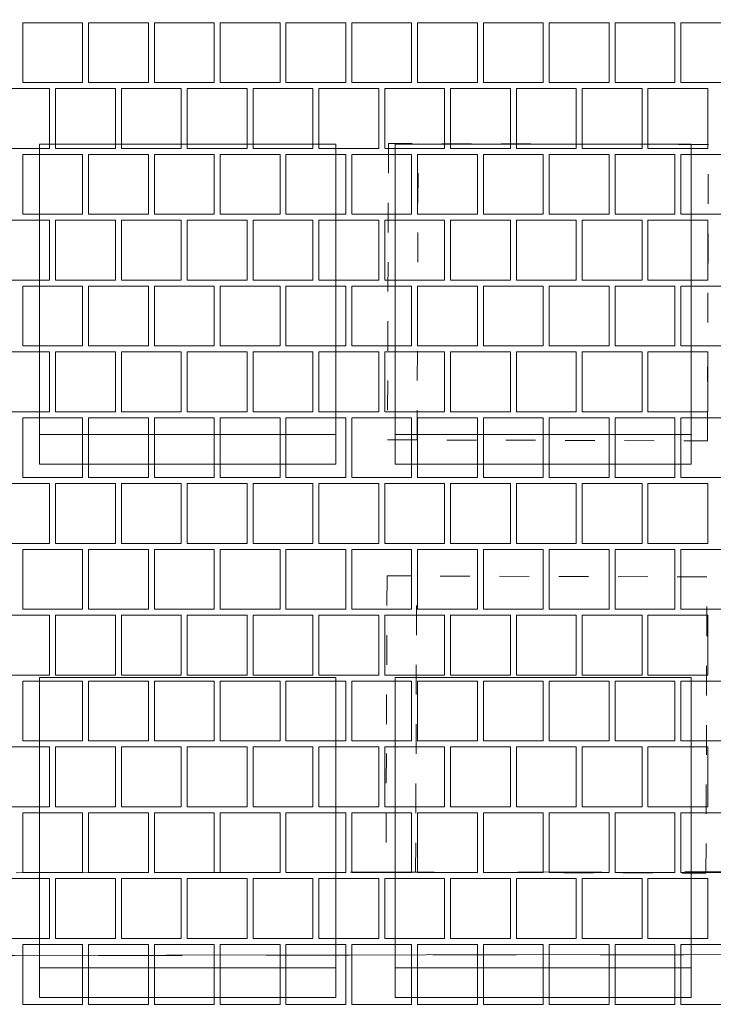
# Paper-space layout 'SA-902 Ruumi 103 siseviimistlused' of a CAD drawing. Header units: millimetres. Extents: x 15 to 415, y 5 to 292.
# Tile 24 of 71: x 84 to 96, y 130 to 147. Entities that reach past the tile are written whole.
import ezdxf
from ezdxf.xclip import XClip

# ---------------------------------------------------------------- set-up
doc = ezdxf.new("R2010")
doc.units = ezdxf.units.MM
doc.header["$MEASUREMENT"] = 0
doc.header["$XCLIPFRAME"] = 2
doc.linetypes.add('Dashed väike', pattern=[1, 0.5, -0.5])
doc.linetypes.add('Small Dashed', pattern=[2.822222, 1.411111, -1.411111])
for name, color, linetype in [('AR - Mööbel', 7, 'Continuous'), ('AR - Seinad SS.ol', 7, 'Continuous'), ('AR - Talad', 7, 'Continuous'), ('AR - Vahelaed', 7, 'Continuous'), ('SA - põrandaviimistlus', 7, 'Continuous')]:
    doc.layers.add(name, color=color, linetype=linetype)

# ---------------------------------------------------------------- blocks, each defined once
blk = doc.blocks.new('*X2')
at = {"layer": 'SA - põrandaviimistlus', "color": 254, "linetype": 'Continuous', "lineweight": 13}
for p, q in [((85.336, 146.498), (84.326, 146.498)), ((84.326, 146.498), (84.326, 145.488)), ((85.336, 145.488), (85.336, 146.498)), ((86.447, 146.498), (85.437, 146.498)), ((85.437, 146.498), (85.437, 145.488)), ((86.447, 145.488), (86.447, 146.498)), ((87.558, 146.498), (86.548, 146.498)), ((86.548, 146.498), (86.548, 145.488)), ((87.558, 145.488), (87.558, 146.498)), ((88.669, 146.498), (87.659, 146.498)), ((87.659, 146.498), (87.659, 145.488)), ((88.669, 145.488), (88.669, 146.498)), ((89.78, 146.498), (88.77, 146.498)), ((88.77, 146.498), (88.77, 145.488)), ((89.78, 145.488), (89.78, 146.498)), ((90.891, 146.498), (89.881, 146.498)), ((89.881, 146.498), (89.881, 145.488)), ((90.891, 145.488), (90.891, 146.498)), ((92.002, 146.498), (90.992, 146.498)), ((90.992, 146.498), (90.992, 145.488)), ((92.002, 145.488), (92.002, 146.498)), ((93.113, 146.498), (92.103, 146.498)), ((92.103, 146.498), (92.103, 145.488)), ((93.113, 145.488), (93.113, 146.498)), ((94.224, 146.498), (93.214, 146.498)), ((93.214, 146.498), (93.214, 145.488)), ((94.224, 145.488), (94.224, 146.498)), ((95.335, 146.498), (94.325, 146.498)), ((94.325, 146.498), (94.325, 145.488)), ((95.335, 145.488), (95.335, 146.498)), ((96.446, 146.498), (95.436, 146.498)), ((95.436, 146.498), (95.436, 145.488)), ((84.78, 145.387), (83.77, 145.387)), ((84.326, 145.488), (85.336, 145.488)), ((84.78, 144.377), (84.78, 145.387)), ((84.881, 144.377), (84.881, 145.387)), ((84.881, 145.387), (85.386, 145.387)), ((85.891, 145.387), (85.386, 145.387)), ((85.437, 145.488), (86.447, 145.488)), ((85.891, 144.377), (85.891, 145.387)), ((87.002, 145.387), (85.992, 145.387)), ((85.992, 145.387), (85.992, 144.377)), ((86.548, 145.488), (87.558, 145.488)), ((87.002, 144.377), (87.002, 145.387)), ((87.103, 144.377), (87.103, 145.387)), ((87.103, 145.387), (87.608, 145.387)), ((88.113, 145.387), (87.608, 145.387)), ((87.659, 145.488), (88.669, 145.488)), ((88.113, 144.377), (88.113, 145.387)), ((89.224, 145.387), (88.214, 145.387)), ((88.214, 145.387), (88.214, 144.377)), ((88.77, 145.488), (89.78, 145.488)), ((89.224, 144.377), (89.224, 145.387)), ((89.325, 144.377), (89.325, 145.387)), ((89.325, 145.387), (89.83, 145.387)), ((90.335, 145.387), (89.83, 145.387)), ((89.881, 145.488), (90.891, 145.488)), ((90.335, 144.377), (90.335, 145.387)), ((91.446, 145.387), (90.436, 145.387)), ((90.436, 145.387), (90.436, 144.377)), ((90.992, 145.488), (92.002, 145.488)), ((91.446, 144.377), (91.446, 145.387)), ((91.547, 144.377), (91.547, 145.387)), ((91.547, 145.387), (92.052, 145.387)), ((92.557, 145.387), (92.052, 145.387)), ((92.103, 145.488), (93.113, 145.488)), ((92.557, 144.377), (92.557, 145.387)), ((93.668, 145.387), (92.658, 145.387)), ((92.658, 145.387), (92.658, 144.377)), ((93.214, 145.488), (94.224, 145.488)), ((93.668, 144.377), (93.668, 145.387)), ((93.769, 144.377), (93.769, 145.387)), ((93.769, 145.387), (94.274, 145.387)), ((94.779, 145.387), (94.274, 145.387)), ((94.325, 145.488), (95.335, 145.488)), ((94.779, 144.377), (94.779, 145.387)), ((95.89, 145.387), (94.88, 145.387)), ((94.88, 145.387), (94.88, 144.377)), ((95.436, 145.488), (96.446, 145.488)), ((95.89, 144.377), (95.89, 145.387)), ((83.77, 144.377), (84.78, 144.377)), ((85.336, 144.276), (84.326, 144.276)), ((84.326, 144.276), (84.326, 143.266)), ((85.386, 144.377), (84.881, 144.377)), ((85.336, 143.266), (85.336, 144.276)), ((85.386, 144.377), (85.891, 144.377)), ((86.447, 144.276), (85.437, 144.276)), ((85.437, 144.276), (85.437, 143.266)), ((85.992, 144.377), (87.002, 144.377)), ((86.447, 143.266), (86.447, 144.276)), ((87.558, 144.276), (86.548, 144.276)), ((86.548, 144.276), (86.548, 143.266)), ((87.608, 144.377), (87.103, 144.377)), ((87.558, 143.266), (87.558, 144.276)), ((87.608, 144.377), (88.113, 144.377)), ((88.669, 144.276), (87.659, 144.276)), ((87.659, 144.276), (87.659, 143.266)), ((88.214, 144.377), (89.224, 144.377)), ((88.669, 143.266), (88.669, 144.276)), ((89.78, 144.276), (88.77, 144.276)), ((88.77, 144.276), (88.77, 143.266)), ((89.83, 144.377), (89.325, 144.377)), ((89.78, 143.266), (89.78, 144.276)), ((89.83, 144.377), (90.335, 144.377)), ((90.891, 144.276), (89.881, 144.276)), ((89.881, 144.276), (89.881, 143.266)), ((90.436, 144.377), (91.446, 144.377)), ((90.891, 143.266), (90.891, 144.276)), ((92.002, 144.276), (90.992, 144.276)), ((90.992, 144.276), (90.992, 143.266)), ((92.052, 144.377), (91.547, 144.377)), ((92.002, 143.266), (92.002, 144.276)), ((92.052, 144.377), (92.557, 144.377)), ((93.113, 144.276), (92.103, 144.276)), ((92.103, 144.276), (92.103, 143.266)), ((92.658, 144.377), (93.668, 144.377)), ((93.113, 143.266), (93.113, 144.276)), ((94.224, 144.276), (93.214, 144.276)), ((93.214, 144.276), (93.214, 143.266)), ((94.274, 144.377), (93.769, 144.377)), ((94.224, 143.266), (94.224, 144.276)), ((94.274, 144.377), (94.779, 144.377)), ((95.335, 144.276), (94.325, 144.276)), ((94.325, 144.276), (94.325, 143.266)), ((94.88, 144.377), (95.89, 144.377)), ((95.335, 143.266), (95.335, 144.276)), ((96.446, 144.276), (95.436, 144.276)), ((95.436, 144.276), (95.436, 143.266)), ((84.326, 143.266), (85.336, 143.266)), ((85.437, 143.266), (86.447, 143.266)), ((86.548, 143.266), (87.558, 143.266)), ((87.659, 143.266), (88.669, 143.266)), ((88.77, 143.266), (89.78, 143.266)), ((89.881, 143.266), (90.891, 143.266)), ((90.992, 143.266), (92.002, 143.266)), ((92.103, 143.266), (93.113, 143.266)), ((93.214, 143.266), (94.224, 143.266)), ((94.325, 143.266), (95.335, 143.266)), ((95.436, 143.266), (96.446, 143.266)), ((84.78, 143.165), (83.77, 143.165)), ((84.78, 142.155), (84.78, 143.165)), ((84.881, 142.155), (84.881, 143.165)), ((84.881, 143.165), (85.386, 143.165)), ((85.891, 143.165), (85.386, 143.165)), ((85.891, 142.155), (85.891, 143.165)), ((87.002, 143.165), (85.992, 143.165)), ((85.992, 143.165), (85.992, 142.155)), ((87.002, 142.155), (87.002, 143.165)), ((87.103, 142.155), (87.103, 143.165)), ((87.103, 143.165), (87.608, 143.165)), ((88.113, 143.165), (87.608, 143.165)), ((88.113, 142.155), (88.113, 143.165)), ((89.224, 143.165), (88.214, 143.165)), ((88.214, 143.165), (88.214, 142.155)), ((89.224, 142.155), (89.224, 143.165)), ((89.325, 142.155), (89.325, 143.165)), ((89.325, 143.165), (89.83, 143.165)), ((90.335, 143.165), (89.83, 143.165)), ((90.335, 142.155), (90.335, 143.165)), ((91.446, 143.165), (90.436, 143.165)), ((90.436, 143.165), (90.436, 142.155)), ((91.446, 142.155), (91.446, 143.165)), ((91.547, 142.155), (91.547, 143.165)), ((91.547, 143.165), (92.052, 143.165)), ((92.557, 143.165), (92.052, 143.165)), ((92.557, 142.155), (92.557, 143.165)), ((93.668, 143.165), (92.658, 143.165)), ((92.658, 143.165), (92.658, 142.155)), ((93.668, 142.155), (93.668, 143.165)), ((93.769, 142.155), (93.769, 143.165)), ((93.769, 143.165), (94.274, 143.165)), ((94.779, 143.165), (94.274, 143.165)), ((94.779, 142.155), (94.779, 143.165)), ((95.89, 143.165), (94.88, 143.165)), ((94.88, 143.165), (94.88, 142.155)), ((95.89, 142.155), (95.89, 143.165)), ((83.77, 142.155), (84.78, 142.155)), ((85.336, 142.054), (84.326, 142.054)), ((84.326, 142.054), (84.326, 141.044)), ((85.386, 142.155), (84.881, 142.155)), ((85.336, 141.044), (85.336, 142.054)), ((85.386, 142.155), (85.891, 142.155)), ((86.447, 142.054), (85.437, 142.054)), ((85.437, 142.054), (85.437, 141.044)), ((85.992, 142.155), (87.002, 142.155)), ((86.447, 141.044), (86.447, 142.054)), ((87.558, 142.054), (86.548, 142.054)), ((86.548, 142.054), (86.548, 141.044)), ((87.608, 142.155), (87.103, 142.155)), ((87.558, 141.044), (87.558, 142.054)), ((87.608, 142.155), (88.113, 142.155)), ((88.669, 142.054), (87.659, 142.054)), ((87.659, 142.054), (87.659, 141.044)), ((88.214, 142.155), (89.224, 142.155)), ((88.669, 141.044), (88.669, 142.054)), ((89.78, 142.054), (88.77, 142.054)), ((88.77, 142.054), (88.77, 141.044)), ((89.83, 142.155), (89.325, 142.155)), ((89.78, 141.044), (89.78, 142.054)), ((89.83, 142.155), (90.335, 142.155)), ((90.891, 142.054), (89.881, 142.054)), ((89.881, 142.054), (89.881, 141.044)), ((90.436, 142.155), (91.446, 142.155)), ((90.891, 141.044), (90.891, 142.054)), ((92.002, 142.054), (90.992, 142.054)), ((90.992, 142.054), (90.992, 141.044)), ((92.052, 142.155), (91.547, 142.155)), ((92.002, 141.044), (92.002, 142.054)), ((92.052, 142.155), (92.557, 142.155)), ((93.113, 142.054), (92.103, 142.054)), ((92.103, 142.054), (92.103, 141.044)), ((92.658, 142.155), (93.668, 142.155)), ((93.113, 141.044), (93.113, 142.054)), ((94.224, 142.054), (93.214, 142.054)), ((93.214, 142.054), (93.214, 141.044)), ((94.274, 142.155), (93.769, 142.155)), ((94.224, 141.044), (94.224, 142.054)), ((94.274, 142.155), (94.779, 142.155)), ((95.335, 142.054), (94.325, 142.054)), ((94.325, 142.054), (94.325, 141.044)), ((94.88, 142.155), (95.89, 142.155)), ((95.335, 141.044), (95.335, 142.054)), ((96.446, 142.054), (95.436, 142.054)), ((95.436, 142.054), (95.436, 141.044)), ((84.78, 140.943), (83.77, 140.943)), ((84.326, 141.044), (85.336, 141.044)), ((84.78, 139.933), (84.78, 140.943)), ((84.881, 139.933), (84.881, 140.943)), ((84.881, 140.943), (85.386, 140.943)), ((85.891, 140.943), (85.386, 140.943)), ((85.437, 141.044), (86.447, 141.044)), ((85.891, 139.933), (85.891, 140.943)), ((87.002, 140.943), (85.992, 140.943)), ((85.992, 140.943), (85.992, 139.933)), ((86.548, 141.044), (87.558, 141.044)), ((87.002, 139.933), (87.002, 140.943)), ((87.103, 139.933), (87.103, 140.943)), ((87.103, 140.943), (87.608, 140.943)), ((88.113, 140.943), (87.608, 140.943)), ((87.659, 141.044), (88.669, 141.044)), ((88.113, 139.933), (88.113, 140.943)), ((89.224, 140.943), (88.214, 140.943)), ((88.214, 140.943), (88.214, 139.933)), ((88.77, 141.044), (89.78, 141.044)), ((89.224, 139.933), (89.224, 140.943)), ((89.325, 139.933), (89.325, 140.943)), ((89.325, 140.943), (89.83, 140.943)), ((90.335, 140.943), (89.83, 140.943)), ((89.881, 141.044), (90.891, 141.044)), ((90.335, 139.933), (90.335, 140.943)), ((91.446, 140.943), (90.436, 140.943)), ((90.436, 140.943), (90.436, 139.933)), ((90.992, 141.044), (92.002, 141.044)), ((91.446, 139.933), (91.446, 140.943)), ((91.547, 139.933), (91.547, 140.943)), ((91.547, 140.943), (92.052, 140.943)), ((92.557, 140.943), (92.052, 140.943)), ((92.103, 141.044), (93.113, 141.044)), ((92.557, 139.933), (92.557, 140.943)), ((93.668, 140.943), (92.658, 140.943)), ((92.658, 140.943), (92.658, 139.933)), ((93.214, 141.044), (94.224, 141.044)), ((93.668, 139.933), (93.668, 140.943)), ((93.769, 139.933), (93.769, 140.943)), ((93.769, 140.943), (94.274, 140.943)), ((94.779, 140.943), (94.274, 140.943)), ((94.325, 141.044), (95.335, 141.044)), ((94.779, 139.933), (94.779, 140.943)), ((95.89, 140.943), (94.88, 140.943)), ((94.88, 140.943), (94.88, 139.933)), ((95.436, 141.044), (96.446, 141.044)), ((95.89, 139.933), (95.89, 140.943)), ((83.77, 139.933), (84.78, 139.933)), ((85.386, 139.933), (84.881, 139.933)), ((85.386, 139.933), (85.891, 139.933)), ((85.992, 139.933), (87.002, 139.933)), ((87.608, 139.933), (87.103, 139.933)), ((87.608, 139.933), (88.113, 139.933)), ((88.214, 139.933), (89.224, 139.933)), ((89.83, 139.933), (89.325, 139.933)), ((89.83, 139.933), (90.335, 139.933)), ((90.436, 139.933), (91.446, 139.933)), ((92.052, 139.933), (91.547, 139.933)), ((92.052, 139.933), (92.557, 139.933)), ((92.658, 139.933), (93.668, 139.933)), ((94.274, 139.933), (93.769, 139.933)), ((94.274, 139.933), (94.779, 139.933)), ((94.88, 139.933), (95.89, 139.933)), ((85.336, 139.832), (84.326, 139.832)), ((84.326, 139.832), (84.326, 138.822)), ((85.336, 138.822), (85.336, 139.832)), ((86.447, 139.832), (85.437, 139.832)), ((85.437, 139.832), (85.437, 138.822)), ((86.447, 138.822), (86.447, 139.832)), ((87.558, 139.832), (86.548, 139.832)), ((86.548, 139.832), (86.548, 138.822)), ((87.558, 138.822), (87.558, 139.832)), ((88.669, 139.832), (87.659, 139.832)), ((87.659, 139.832), (87.659, 138.822)), ((88.669, 138.822), (88.669, 139.832)), ((89.78, 139.832), (88.77, 139.832)), ((88.77, 139.832), (88.77, 138.822)), ((89.78, 138.822), (89.78, 139.832)), ((90.891, 139.832), (89.881, 139.832)), ((89.881, 139.832), (89.881, 138.822)), ((90.891, 138.822), (90.891, 139.832)), ((92.002, 139.832), (90.992, 139.832)), ((90.992, 139.832), (90.992, 138.822)), ((92.002, 138.822), (92.002, 139.832)), ((93.113, 139.832), (92.103, 139.832)), ((92.103, 139.832), (92.103, 138.822)), ((93.113, 138.822), (93.113, 139.832)), ((94.224, 139.832), (93.214, 139.832)), ((93.214, 139.832), (93.214, 138.822)), ((94.224, 138.822), (94.224, 139.832)), ((95.335, 139.832), (94.325, 139.832)), ((94.325, 139.832), (94.325, 138.822)), ((95.335, 138.822), (95.335, 139.832)), ((96.446, 139.832), (95.436, 139.832)), ((95.436, 139.832), (95.436, 138.822)), ((84.326, 138.822), (85.336, 138.822)), ((85.437, 138.822), (86.447, 138.822)), ((86.548, 138.822), (87.558, 138.822)), ((87.659, 138.822), (88.669, 138.822)), ((88.77, 138.822), (89.78, 138.822)), ((89.881, 138.822), (90.891, 138.822)), ((90.992, 138.822), (92.002, 138.822)), ((92.103, 138.822), (93.113, 138.822)), ((93.214, 138.822), (94.224, 138.822)), ((94.325, 138.822), (95.335, 138.822)), ((95.436, 138.822), (96.446, 138.822)), ((84.78, 138.721), (83.77, 138.721)), ((84.78, 137.711), (84.78, 138.721)), ((84.881, 137.711), (84.881, 138.721)), ((84.881, 138.721), (85.386, 138.721)), ((85.891, 138.721), (85.386, 138.721)), ((85.891, 137.711), (85.891, 138.721)), ((87.002, 138.721), (85.992, 138.721)), ((85.992, 138.721), (85.992, 137.711)), ((87.002, 137.711), (87.002, 138.721)), ((87.103, 137.711), (87.103, 138.721)), ((87.103, 138.721), (87.608, 138.721)), ((88.113, 138.721), (87.608, 138.721)), ((88.113, 137.711), (88.113, 138.721)), ((89.224, 138.721), (88.214, 138.721)), ((88.214, 138.721), (88.214, 137.711)), ((89.224, 137.711), (89.224, 138.721)), ((89.325, 137.711), (89.325, 138.721)), ((89.325, 138.721), (89.83, 138.721)), ((90.335, 138.721), (89.83, 138.721)), ((90.335, 137.711), (90.335, 138.721)), ((91.446, 138.721), (90.436, 138.721)), ((90.436, 138.721), (90.436, 137.711)), ((91.446, 137.711), (91.446, 138.721)), ((91.547, 137.711), (91.547, 138.721)), ((91.547, 138.721), (92.052, 138.721)), ((92.557, 138.721), (92.052, 138.721)), ((92.557, 137.711), (92.557, 138.721)), ((93.668, 138.721), (92.658, 138.721)), ((92.658, 138.721), (92.658, 137.711)), ((93.668, 137.711), (93.668, 138.721)), ((93.769, 137.711), (93.769, 138.721)), ((93.769, 138.721), (94.274, 138.721)), ((94.779, 138.721), (94.274, 138.721)), ((94.779, 137.711), (94.779, 138.721)), ((95.89, 138.721), (94.88, 138.721)), ((94.88, 138.721), (94.88, 137.711)), ((95.89, 137.711), (95.89, 138.721)), ((83.77, 137.711), (84.78, 137.711)), ((85.336, 137.61), (84.326, 137.61)), ((84.326, 137.61), (84.326, 136.6)), ((85.386, 137.711), (84.881, 137.711)), ((85.336, 136.6), (85.336, 137.61)), ((85.386, 137.711), (85.891, 137.711)), ((86.447, 137.61), (85.437, 137.61)), ((85.437, 137.61), (85.437, 136.6)), ((85.992, 137.711), (87.002, 137.711)), ((86.447, 136.6), (86.447, 137.61)), ((87.558, 137.61), (86.548, 137.61)), ((86.548, 137.61), (86.548, 136.6)), ((87.608, 137.711), (87.103, 137.711)), ((87.558, 136.6), (87.558, 137.61)), ((87.608, 137.711), (88.113, 137.711)), ((88.669, 137.61), (87.659, 137.61)), ((87.659, 137.61), (87.659, 136.6)), ((88.214, 137.711), (89.224, 137.711)), ((88.669, 136.6), (88.669, 137.61)), ((89.78, 137.61), (88.77, 137.61)), ((88.77, 137.61), (88.77, 136.6)), ((89.83, 137.711), (89.325, 137.711)), ((89.78, 136.6), (89.78, 137.61)), ((89.83, 137.711), (90.335, 137.711)), ((90.891, 137.61), (89.881, 137.61)), ((89.881, 137.61), (89.881, 136.6)), ((90.436, 137.711), (91.446, 137.711)), ((90.891, 136.6), (90.891, 137.61)), ((92.002, 137.61), (90.992, 137.61)), ((90.992, 137.61), (90.992, 136.6)), ((92.052, 137.711), (91.547, 137.711)), ((92.002, 136.6), (92.002, 137.61)), ((92.052, 137.711), (92.557, 137.711)), ((93.113, 137.61), (92.103, 137.61)), ((92.103, 137.61), (92.103, 136.6)), ((92.658, 137.711), (93.668, 137.711)), ((93.113, 136.6), (93.113, 137.61)), ((94.224, 137.61), (93.214, 137.61)), ((93.214, 137.61), (93.214, 136.6)), ((94.274, 137.711), (93.769, 137.711)), ((94.224, 136.6), (94.224, 137.61)), ((94.274, 137.711), (94.779, 137.711)), ((95.335, 137.61), (94.325, 137.61)), ((94.325, 137.61), (94.325, 136.6)), ((94.88, 137.711), (95.89, 137.711)), ((95.335, 136.6), (95.335, 137.61)), ((96.446, 137.61), (95.436, 137.61)), ((95.436, 137.61), (95.436, 136.6)), ((84.326, 136.6), (85.336, 136.6)), ((85.437, 136.6), (86.447, 136.6)), ((86.548, 136.6), (87.558, 136.6)), ((87.659, 136.6), (88.669, 136.6)), ((88.77, 136.6), (89.78, 136.6)), ((89.881, 136.6), (90.891, 136.6)), ((90.992, 136.6), (92.002, 136.6)), ((92.103, 136.6), (93.113, 136.6)), ((93.214, 136.6), (94.224, 136.6)), ((94.325, 136.6), (95.335, 136.6)), ((95.436, 136.6), (96.446, 136.6)), ((84.78, 136.499), (83.77, 136.499)), ((84.78, 135.489), (84.78, 136.499)), ((84.881, 135.489), (84.881, 136.499)), ((84.881, 136.499), (85.386, 136.499)), ((85.891, 136.499), (85.386, 136.499)), ((85.891, 135.489), (85.891, 136.499)), ((87.002, 136.499), (85.992, 136.499)), ((85.992, 136.499), (85.992, 135.489)), ((87.002, 135.489), (87.002, 136.499)), ((87.103, 135.489), (87.103, 136.499)), ((87.103, 136.499), (87.608, 136.499)), ((88.113, 136.499), (87.608, 136.499)), ((88.113, 135.489), (88.113, 136.499)), ((89.224, 136.499), (88.214, 136.499)), ((88.214, 136.499), (88.214, 135.489)), ((89.224, 135.489), (89.224, 136.499)), ((89.325, 135.489), (89.325, 136.499)), ((89.325, 136.499), (89.83, 136.499)), ((90.335, 136.499), (89.83, 136.499)), ((90.335, 135.489), (90.335, 136.499)), ((91.446, 136.499), (90.436, 136.499)), ((90.436, 136.499), (90.436, 135.489)), ((91.446, 135.489), (91.446, 136.499)), ((91.547, 135.489), (91.547, 136.499)), ((91.547, 136.499), (92.052, 136.499)), ((92.557, 136.499), (92.052, 136.499)), ((92.557, 135.489), (92.557, 136.499)), ((93.668, 136.499), (92.658, 136.499)), ((92.658, 136.499), (92.658, 135.489)), ((93.668, 135.489), (93.668, 136.499)), ((93.769, 135.489), (93.769, 136.499)), ((93.769, 136.499), (94.274, 136.499)), ((94.779, 136.499), (94.274, 136.499)), ((94.779, 135.489), (94.779, 136.499)), ((95.89, 136.499), (94.88, 136.499)), ((94.88, 136.499), (94.88, 135.489)), ((95.89, 135.489), (95.89, 136.499)), ((83.77, 135.489), (84.78, 135.489)), ((85.386, 135.489), (84.881, 135.489)), ((85.386, 135.489), (85.891, 135.489)), ((85.992, 135.489), (87.002, 135.489)), ((87.608, 135.489), (87.103, 135.489)), ((87.608, 135.489), (88.113, 135.489)), ((88.214, 135.489), (89.224, 135.489)), ((89.83, 135.489), (89.325, 135.489)), ((89.83, 135.489), (90.335, 135.489)), ((90.436, 135.489), (91.446, 135.489)), ((92.052, 135.489), (91.547, 135.489)), ((92.052, 135.489), (92.557, 135.489)), ((92.658, 135.489), (93.668, 135.489)), ((94.274, 135.489), (93.769, 135.489)), ((94.274, 135.489), (94.779, 135.489)), ((94.88, 135.489), (95.89, 135.489)), ((85.336, 135.388), (84.326, 135.388)), ((84.326, 135.388), (84.326, 134.378)), ((85.336, 134.378), (85.336, 135.388)), ((86.447, 135.388), (85.437, 135.388)), ((85.437, 135.388), (85.437, 134.378)), ((86.447, 134.378), (86.447, 135.388)), ((87.558, 135.388), (86.548, 135.388)), ((86.548, 135.388), (86.548, 134.378)), ((87.558, 134.378), (87.558, 135.388)), ((88.669, 135.388), (87.659, 135.388)), ((87.659, 135.388), (87.659, 134.378)), ((88.669, 134.378), (88.669, 135.388)), ((89.78, 135.388), (88.77, 135.388)), ((88.77, 135.388), (88.77, 134.378)), ((89.78, 134.378), (89.78, 135.388)), ((90.891, 135.388), (89.881, 135.388)), ((89.881, 135.388), (89.881, 134.378)), ((90.891, 134.378), (90.891, 135.388)), ((92.002, 135.388), (90.992, 135.388)), ((90.992, 135.388), (90.992, 134.378)), ((92.002, 134.378), (92.002, 135.388)), ((93.113, 135.388), (92.103, 135.388)), ((92.103, 135.388), (92.103, 134.378)), ((93.113, 134.378), (93.113, 135.388)), ((94.224, 135.388), (93.214, 135.388)), ((93.214, 135.388), (93.214, 134.378)), ((94.224, 134.378), (94.224, 135.388)), ((95.335, 135.388), (94.325, 135.388)), ((94.325, 135.388), (94.325, 134.378)), ((95.335, 134.378), (95.335, 135.388)), ((96.446, 135.388), (95.436, 135.388)), ((95.436, 135.388), (95.436, 134.378)), ((84.78, 134.277), (83.77, 134.277)), ((84.326, 134.378), (85.336, 134.378)), ((84.78, 133.267), (84.78, 134.277)), ((84.881, 133.267), (84.881, 134.277)), ((84.881, 134.277), (85.386, 134.277)), ((85.891, 134.277), (85.386, 134.277)), ((85.437, 134.378), (86.447, 134.378)), ((85.891, 133.267), (85.891, 134.277)), ((87.002, 134.277), (85.992, 134.277)), ((85.992, 134.277), (85.992, 133.267)), ((86.548, 134.378), (87.558, 134.378)), ((87.002, 133.267), (87.002, 134.277)), ((87.103, 133.267), (87.103, 134.277)), ((87.103, 134.277), (87.608, 134.277)), ((88.113, 134.277), (87.608, 134.277)), ((87.659, 134.378), (88.669, 134.378)), ((88.113, 133.267), (88.113, 134.277)), ((89.224, 134.277), (88.214, 134.277)), ((88.214, 134.277), (88.214, 133.267)), ((88.77, 134.378), (89.78, 134.378)), ((89.224, 133.267), (89.224, 134.277)), ((89.325, 133.267), (89.325, 134.277)), ((89.325, 134.277), (89.83, 134.277)), ((90.335, 134.277), (89.83, 134.277)), ((89.881, 134.378), (90.891, 134.378)), ((90.335, 133.267), (90.335, 134.277)), ((91.446, 134.277), (90.436, 134.277)), ((90.436, 134.277), (90.436, 133.267)), ((90.992, 134.378), (92.002, 134.378)), ((91.446, 133.267), (91.446, 134.277)), ((91.547, 133.267), (91.547, 134.277)), ((91.547, 134.277), (92.052, 134.277)), ((92.557, 134.277), (92.052, 134.277)), ((92.103, 134.378), (93.113, 134.378)), ((92.557, 133.267), (92.557, 134.277)), ((93.668, 134.277), (92.658, 134.277)), ((92.658, 134.277), (92.658, 133.267)), ((93.214, 134.378), (94.224, 134.378)), ((93.668, 133.267), (93.668, 134.277)), ((93.769, 133.267), (93.769, 134.277)), ((93.769, 134.277), (94.274, 134.277)), ((94.779, 134.277), (94.274, 134.277)), ((94.325, 134.378), (95.335, 134.378)), ((94.779, 133.267), (94.779, 134.277)), ((95.89, 134.277), (94.88, 134.277)), ((94.88, 134.277), (94.88, 133.267)), ((95.436, 134.378), (96.446, 134.378)), ((95.89, 133.267), (95.89, 134.277)), ((83.77, 133.267), (84.78, 133.267)), ((85.386, 133.267), (84.881, 133.267)), ((85.386, 133.267), (85.891, 133.267)), ((85.992, 133.267), (87.002, 133.267)), ((87.608, 133.267), (87.103, 133.267)), ((87.608, 133.267), (88.113, 133.267)), ((88.214, 133.267), (89.224, 133.267)), ((89.83, 133.267), (89.325, 133.267)), ((89.83, 133.267), (90.335, 133.267)), ((90.436, 133.267), (91.446, 133.267)), ((92.052, 133.267), (91.547, 133.267)), ((92.052, 133.267), (92.557, 133.267)), ((92.658, 133.267), (93.668, 133.267)), ((94.274, 133.267), (93.769, 133.267)), ((94.274, 133.267), (94.779, 133.267)), ((94.88, 133.267), (95.89, 133.267)), ((85.336, 133.166), (84.326, 133.166)), ((84.326, 133.166), (84.326, 132.156)), ((85.336, 132.156), (85.336, 133.166)), ((86.447, 133.166), (85.437, 133.166)), ((85.437, 133.166), (85.437, 132.156)), ((86.447, 132.156), (86.447, 133.166)), ((87.558, 133.166), (86.548, 133.166)), ((86.548, 133.166), (86.548, 132.156)), ((87.558, 132.156), (87.558, 133.166)), ((88.669, 133.166), (87.659, 133.166)), ((87.659, 133.166), (87.659, 132.156)), ((88.669, 132.156), (88.669, 133.166)), ((89.78, 133.166), (88.77, 133.166)), ((88.77, 133.166), (88.77, 132.156)), ((89.78, 132.156), (89.78, 133.166)), ((90.891, 133.166), (89.881, 133.166)), ((89.881, 133.166), (89.881, 132.156)), ((90.891, 132.156), (90.891, 133.166)), ((92.002, 133.166), (90.992, 133.166)), ((90.992, 133.166), (90.992, 132.156)), ((92.002, 132.156), (92.002, 133.166)), ((93.113, 133.166), (92.103, 133.166)), ((92.103, 133.166), (92.103, 132.156)), ((93.113, 132.156), (93.113, 133.166)), ((94.224, 133.166), (93.214, 133.166)), ((93.214, 133.166), (93.214, 132.156)), ((94.224, 132.156), (94.224, 133.166)), ((95.335, 133.166), (94.325, 133.166)), ((94.325, 133.166), (94.325, 132.156)), ((95.335, 132.156), (95.335, 133.166)), ((96.446, 133.166), (95.436, 133.166)), ((95.436, 133.166), (95.436, 132.156)), ((84.326, 132.156), (85.336, 132.156)), ((85.437, 132.156), (86.447, 132.156)), ((86.548, 132.156), (87.558, 132.156)), ((87.659, 132.156), (88.669, 132.156)), ((88.77, 132.156), (89.78, 132.156)), ((89.881, 132.156), (90.891, 132.156)), ((90.992, 132.156), (92.002, 132.156)), ((92.103, 132.156), (93.113, 132.156)), ((93.214, 132.156), (94.224, 132.156)), ((94.325, 132.156), (95.335, 132.156)), ((95.436, 132.156), (96.446, 132.156)), ((84.78, 132.055), (83.77, 132.055)), ((84.78, 131.045), (84.78, 132.055)), ((84.881, 131.045), (84.881, 132.055)), ((84.881, 132.055), (85.386, 132.055)), ((85.891, 132.055), (85.386, 132.055)), ((85.891, 131.045), (85.891, 132.055)), ((87.002, 132.055), (85.992, 132.055)), ((85.992, 132.055), (85.992, 131.045)), ((87.002, 131.045), (87.002, 132.055)), ((87.103, 131.045), (87.103, 132.055)), ((87.103, 132.055), (87.608, 132.055)), ((88.113, 132.055), (87.608, 132.055)), ((88.113, 131.045), (88.113, 132.055)), ((89.224, 132.055), (88.214, 132.055)), ((88.214, 132.055), (88.214, 131.045)), ((89.224, 131.045), (89.224, 132.055)), ((89.325, 131.045), (89.325, 132.055)), ((89.325, 132.055), (89.83, 132.055)), ((90.335, 132.055), (89.83, 132.055)), ((90.335, 131.045), (90.335, 132.055)), ((91.446, 132.055), (90.436, 132.055)), ((90.436, 132.055), (90.436, 131.045)), ((91.446, 131.045), (91.446, 132.055)), ((91.547, 131.045), (91.547, 132.055)), ((91.547, 132.055), (92.052, 132.055)), ((92.557, 132.055), (92.052, 132.055)), ((92.557, 131.045), (92.557, 132.055)), ((93.668, 132.055), (92.658, 132.055)), ((92.658, 132.055), (92.658, 131.045)), ((93.668, 131.045), (93.668, 132.055)), ((93.769, 131.045), (93.769, 132.055)), ((93.769, 132.055), (94.274, 132.055)), ((94.779, 132.055), (94.274, 132.055)), ((94.779, 131.045), (94.779, 132.055)), ((95.89, 132.055), (94.88, 132.055)), ((94.88, 132.055), (94.88, 131.045)), ((95.89, 131.045), (95.89, 132.055)), ((83.77, 131.045), (84.78, 131.045)), ((85.336, 130.944), (84.326, 130.944)), ((84.326, 130.944), (84.326, 129.934)), ((85.386, 131.045), (84.881, 131.045)), ((85.336, 129.934), (85.336, 130.944)), ((85.386, 131.045), (85.891, 131.045)), ((86.447, 130.944), (85.437, 130.944)), ((85.437, 130.944), (85.437, 129.934)), ((85.992, 131.045), (87.002, 131.045)), ((86.447, 129.934), (86.447, 130.944)), ((87.558, 130.944), (86.548, 130.944)), ((86.548, 130.944), (86.548, 129.934)), ((87.608, 131.045), (87.103, 131.045)), ((87.558, 129.934), (87.558, 130.944)), ((87.608, 131.045), (88.113, 131.045)), ((88.669, 130.944), (87.659, 130.944)), ((87.659, 130.944), (87.659, 129.934)), ((88.214, 131.045), (89.224, 131.045)), ((88.669, 129.934), (88.669, 130.944)), ((89.78, 130.944), (88.77, 130.944)), ((88.77, 130.944), (88.77, 129.934)), ((89.83, 131.045), (89.325, 131.045)), ((89.78, 129.934), (89.78, 130.944)), ((89.83, 131.045), (90.335, 131.045)), ((90.891, 130.944), (89.881, 130.944)), ((89.881, 130.944), (89.881, 129.934)), ((90.436, 131.045), (91.446, 131.045)), ((90.891, 129.934), (90.891, 130.944)), ((92.002, 130.944), (90.992, 130.944)), ((90.992, 130.944), (90.992, 129.934)), ((92.052, 131.045), (91.547, 131.045)), ((92.002, 129.934), (92.002, 130.944)), ((92.052, 131.045), (92.557, 131.045)), ((93.113, 130.944), (92.103, 130.944)), ((92.103, 130.944), (92.103, 129.934)), ((92.658, 131.045), (93.668, 131.045)), ((93.113, 129.934), (93.113, 130.944)), ((94.224, 130.944), (93.214, 130.944)), ((93.214, 130.944), (93.214, 129.934)), ((94.274, 131.045), (93.769, 131.045)), ((94.224, 129.934), (94.224, 130.944)), ((94.274, 131.045), (94.779, 131.045)), ((95.335, 130.944), (94.325, 130.944)), ((94.325, 130.944), (94.325, 129.934)), ((94.88, 131.045), (95.89, 131.045)), ((95.335, 129.934), (95.335, 130.944)), ((96.446, 130.944), (95.436, 130.944)), ((95.436, 130.944), (95.436, 129.934)), ((84.326, 129.934), (85.336, 129.934)), ((85.437, 129.934), (86.447, 129.934)), ((86.548, 129.934), (87.558, 129.934)), ((87.659, 129.934), (88.669, 129.934)), ((88.77, 129.934), (89.78, 129.934)), ((89.881, 129.934), (90.891, 129.934)), ((90.992, 129.934), (92.002, 129.934)), ((92.103, 129.934), (93.113, 129.934)), ((93.214, 129.934), (94.224, 129.934)), ((94.325, 129.934), (95.335, 129.934)), ((95.436, 129.934), (96.446, 129.934))]:
    blk.add_line(p, q, dxfattribs=at)
blk = doc.blocks.new('Drawing_1_1', base_point=(61.449, 53.275))
at = {"layer": 'AR - Mööbel', "color": 251, "linetype": 'Continuous', "lineweight": 13}
for p, q in [((89.61, 144.448), (84.61, 144.448)), ((84.61, 144.448), (84.61, 139.048)), ((89.61, 139.048), (89.61, 144.448)), ((95.61, 144.448), (90.61, 144.448)), ((90.61, 144.448), (90.61, 139.048)), ((95.61, 139.048), (95.61, 144.448)), ((89.61, 139.548), (84.61, 139.548)), ((95.61, 139.548), (90.61, 139.548)), ((84.61, 139.048), (89.61, 139.048)), ((90.61, 139.048), (95.61, 139.048)), ((89.61, 135.448), (84.61, 135.448)), ((84.61, 135.448), (84.61, 130.048)), ((89.61, 130.048), (89.61, 135.448)), ((95.61, 135.448), (90.61, 135.448)), ((90.61, 135.448), (90.61, 130.048)), ((95.61, 130.048), (95.61, 135.448)), ((89.61, 130.548), (84.61, 130.548)), ((95.61, 130.548), (90.61, 130.548)), ((84.61, 130.048), (89.61, 130.048)), ((90.61, 130.048), (95.61, 130.048))]:
    blk.add_line(p, q, dxfattribs=at)
at = {"layer": 'AR - Mööbel', "color": 251, "linetype": 'Dashed väike', "lineweight": 13}
for p, q in [((90.5, 144.46), (90.483, 139.46)), ((95.9, 144.442), (90.5, 144.46)), ((90.983, 139.458), (91, 144.458)), ((95.883, 139.442), (95.9, 144.442)), ((90.483, 139.46), (95.883, 139.442)), ((90.475, 137.164), (90.458, 132.164)), ((95.875, 137.146), (90.475, 137.164)), ((90.958, 132.162), (90.975, 137.162)), ((95.858, 132.146), (95.875, 137.146)), ((90.458, 132.164), (95.858, 132.146))]:
    blk.add_line(p, q, dxfattribs=at)
at = {"layer": 'AR - Talad', "color": 5, "linetype": 'Small Dashed', "lineweight": 13}
for p, q in [((133.604, 132.221), (79.407, 132.149)), ((134.996, 130.823), (79.409, 130.749))]:
    blk.add_line(p, q, dxfattribs=at)
at = {"layer": 'AR - Vahelaed', "color": 252, "linetype": 'Continuous', "lineweight": 13, "flags": 128}
blk.add_lwpolyline([(73.586, 130.748), (134.996, 130.823), (135.369, 189.739), (76.976, 189.737), (75.907, 154.818)], close=True, dxfattribs=at)
at = {"layer": 'AR - Seinad SS.ol', "color": 7, "linetype": 'Continuous', "lineweight": 13}
blk.add_blockref('*X2', (0, 0), dxfattribs=at)

psp = doc.layouts.new('SA-902 Ruumi 103 siseviimistlused')

# ---------------------------------------------------------------- block references
at = {"color": 7, "linetype": 'Continuous', "lineweight": 13}
ref = psp.add_blockref('Drawing_1_1', (61.449, 53.275), dxfattribs=at)
XClip(ref).set_block_clipping_path([(24.1555726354, 26.0866641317), (244.2005401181, 283.9995795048)])

doc.saveas('drawing.dxf')
